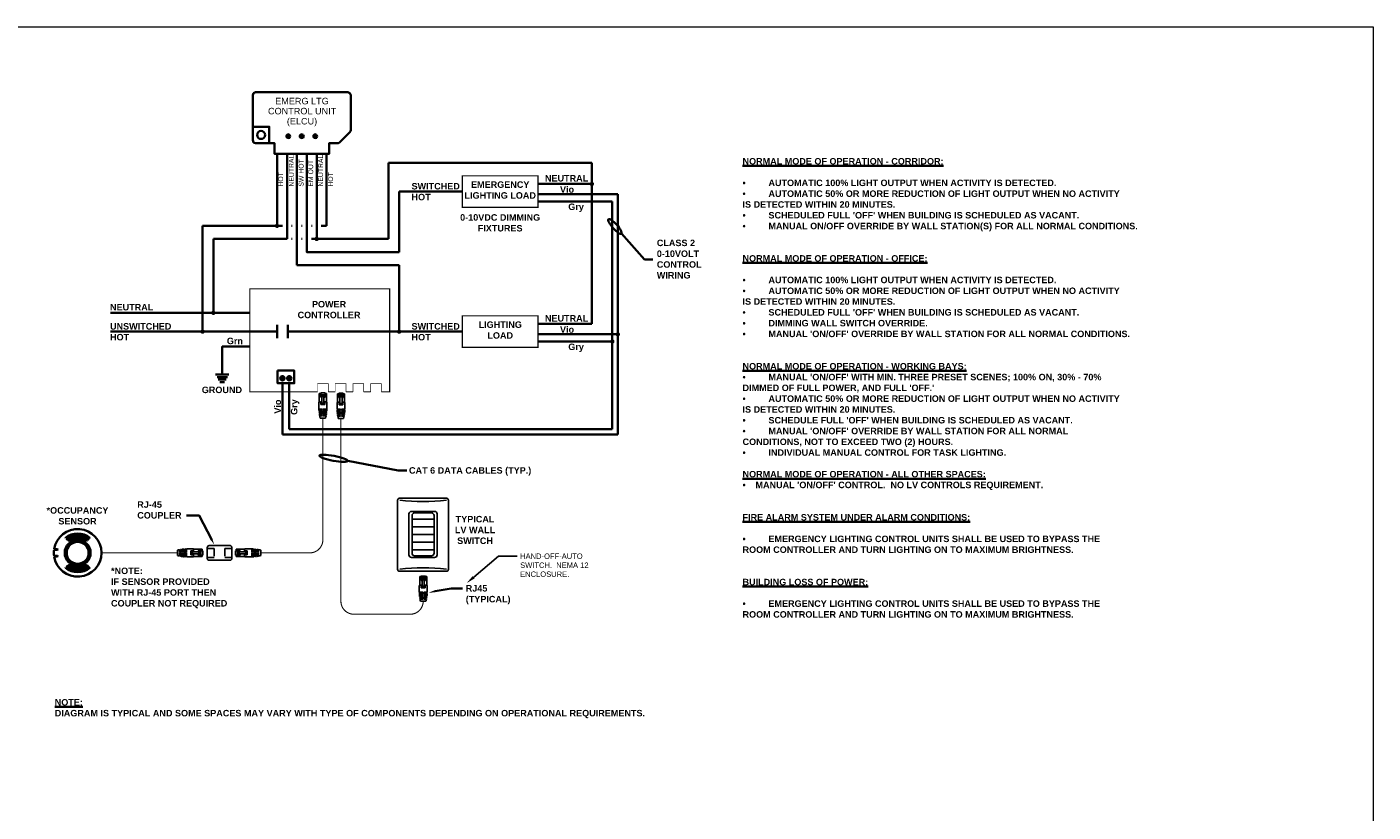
# Model space of a CAD drawing. Header units: inches. Extents: x 19474 to 23438, y 635 to 1835.
# Tile 9 of 14: x 22551 to 22568, y 1581 to 1591. Entities that reach past the tile are written whole.
import ezdxf
from ezdxf import colors
from ezdxf.entities.mleader import LeaderData, LeaderLine
from ezdxf.math import Vec2, Vec3

# ---------------------------------------------------------------- set-up
doc = ezdxf.new("R2010")
doc.units = ezdxf.units.IN
doc.header["$MEASUREMENT"] = 0
doc.linetypes.add('HIDDEN', pattern=[0.375, 0.25, -0.125])
for name, color, linetype, lineweight in [('E-DETL-GRPH', 7, 'Continuous', 35), ('E-LINE-SYMB', 7, 'Continuous', 25), ('G-ANNO-NOTE', 7, 'Continuous', 35)]:
    doc.layers.add(name, color=color, linetype=linetype, lineweight=lineweight)
doc.layers.add('E-NPLT', color=7, linetype='Continuous', lineweight=0, plot=False)
doc.layers.add('WATTSTOPPER', color=7, linetype='Continuous')
doc.layers.add('WS_DETAIL', color=7, linetype='Continuous')
doc.styles.add('Arial', font='arial.ttf', dxfattribs={"height": 0.125})
doc.styles.add('Arial-b', font='arialbd.ttf')
doc.styles.add('PDF Arial', font='arial.ttf')

# ---------------------------------------------------------------- blocks, each defined once
blk = doc.blocks.new('A$C756910A1')
at = {"layer": 'WS_DETAIL'}
for p, q in [((0, 6.56), (0, 3.73)), ((0.15, 6.6), (0.15, 10.17)), ((0.15, 10.17), (0.73, 10.17)), ((0.73, 9.92), (0.15, 9.92)), ((0.73, 10.43), (0.73, 8.56)), ((0.73, 10.43), (2.51, 10.43)), ((2.51, 9.66), (0.73, 9.66)), ((2.51, 9.06), (0.73, 9.06)), ((0.73, 8.74), (1.17, 8.74)), ((0.73, 8.56), (1.17, 8.56)), ((0.81, 6.7), (0.81, 5.55)), ((1.17, 6.17), (1.17, 9.06)), ((1.17, 8.85), (2.06, 8.85)), ((1.17, 6.17), (2.06, 6.17)), ((2.06, 6.17), (2.06, 9.06)), ((2.06, 8.74), (2.51, 8.74)), ((2.51, 8.56), (2.06, 8.56)), ((2.42, 6.7), (2.42, 5.55)), ((2.51, 10.43), (2.51, 8.56)), ((3.08, 10.17), (2.51, 10.17)), ((3.08, 9.92), (2.51, 9.92)), ((3.08, 6.6), (3.08, 10.17)), ((3.23, 6.56), (3.23, 3.73)), ((0, 3.73), (1.43, 3.73)), ((0, 3.51), (1.43, 3.51)), ((0.01, 3.29), (1.43, 3.29)), ((0.02, 3.06), (1.43, 3.06)), ((0.03, 2.84), (1.43, 2.84)), ((0.05, 2.62), (1.43, 2.62)), ((0.07, 2.4), (1.43, 2.4)), ((0.09, 2.18), (1.43, 2.18)), ((0.12, 1.96), (1.43, 1.96)), ((0.15, 1.74), (1.43, 1.74)), ((0.18, 1.52), (1.43, 1.52)), ((0.22, 1.3), (1.43, 1.3)), ((0.26, 1.08), (1.43, 1.08)), ((0.31, 0.86), (1.43, 0.86)), ((0.81, 5.55), (2.42, 5.55)), ((0.89, 3.73), (0.89, 3.51)), ((0.89, 3.29), (0.89, 3.06)), ((0.89, 2.84), (0.89, 2.62)), ((0.89, 2.4), (0.89, 2.18)), ((0.89, 1.96), (0.89, 1.74)), ((0.89, 1.52), (0.89, 1.3)), ((0.89, 1.08), (0.89, 0.86)), ((1.43, 3.51), (1.43, 3.73)), ((1.43, 3.06), (1.43, 3.29)), ((1.43, 2.62), (1.43, 2.84)), ((1.43, 2.18), (1.43, 2.4)), ((1.43, 1.74), (1.43, 1.96)), ((1.43, 1.3), (1.43, 1.52)), ((1.43, 0.86), (1.43, 1.08)), ((1.8, 3.73), (3.23, 3.73)), ((1.8, 3.51), (1.8, 3.73)), ((1.8, 3.51), (3.23, 3.51)), ((1.8, 3.29), (3.23, 3.29)), ((1.8, 3.06), (1.8, 3.29)), ((1.8, 3.06), (3.22, 3.06)), ((1.8, 2.84), (3.2, 2.84)), ((1.8, 2.62), (1.8, 2.84)), ((1.8, 2.62), (3.19, 2.62)), ((1.8, 2.4), (3.17, 2.4)), ((1.8, 2.18), (1.8, 2.4)), ((1.8, 2.18), (3.14, 2.18)), ((1.8, 1.96), (3.12, 1.96)), ((1.8, 1.74), (1.8, 1.96)), ((1.8, 1.74), (3.09, 1.74)), ((1.8, 1.52), (3.05, 1.52)), ((1.8, 1.3), (1.8, 1.52)), ((1.8, 1.3), (3.01, 1.3)), ((1.8, 1.08), (2.97, 1.08)), ((1.8, 0.86), (1.8, 1.08)), ((1.8, 0.86), (2.92, 0.86)), ((2.34, 3.73), (2.34, 3.51)), ((2.34, 3.29), (2.34, 3.06)), ((2.34, 2.84), (2.34, 2.62)), ((2.34, 2.4), (2.34, 2.18)), ((2.34, 1.96), (2.34, 1.74)), ((2.34, 1.52), (2.34, 1.3)), ((2.34, 1.08), (2.34, 0.86)), ((2.69, 0), (0.52, 0))]:
    blk.add_line(p, q, dxfattribs=at)
for centre, radius, start, end in [((1.62, -0.58), 7.33, 93.502, 102.7411), ((1.62, -0.58), 7.33, 77.2589, 86.498), ((13.49, 3.73), 13.49, 180.937, 181.8742), ((13.49, 3.73), 13.49, 182.8119, 183.7504), ((13.49, 3.73), 13.49, 184.6899, 185.6307), ((13.49, 3.73), 13.49, 186.573, 187.5171), ((13.49, 3.73), 13.49, 188.4632, 189.4117), ((13.49, 3.73), 13.49, 190.3627, 191.3167), ((13.49, 3.73), 13.49, 192.2739, 196.0379), ((-10.25, 3.73), 13.49, 343.9621, 347.7261), ((-10.25, 3.73), 13.49, 348.6833, 349.6373), ((-10.25, 3.73), 13.49, 350.5883, 351.5368), ((-10.25, 3.73), 13.49, 352.4829, 353.427), ((-10.25, 3.73), 13.49, 354.3693, 355.3101), ((-10.25, 3.73), 13.49, 356.2496, 357.1881), ((-10.25, 3.73), 13.49, 358.1258, 359.063)]:
    blk.add_arc(centre, radius, start, end, dxfattribs=at)
blk = doc.blocks.new('RJ45')
at = {"layer": 'WS_DETAIL', "xscale": 1.117448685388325, "yscale": 1.117448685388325, "zscale": 1.117448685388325}
blk.add_blockref('A$C756910A1', (59.47, 150.68), dxfattribs=at)
blk = doc.blocks.new('A$C2A821E27')
for p, q in [((1.27, 1.3), (2.43, 2.46)), ((3.84, 1.3), (5, 2.46))]:
    blk.add_line(p, q)
blk.add_lwpolyline([(0, 4.76), (6.27, 4.76), (6.27, 0), (0, 0)], close=True)
for centre in [(1.85, 1.88), (4.42, 1.88)]:
    blk.add_circle(centre, 0.82)
blk = doc.blocks.new('LMDM-1-1')
at = {"layer": 'E-LINE-SYMB'}
for p, q in [((-4.3, 20.45), (4.3, 20.45)), ((-4.3, 17.45), (4.3, 17.45)), ((-4.3, 14.45), (4.3, 14.45)), ((-4.3, 11.45), (4.3, 11.45)), ((-4.3, 8.45), (4.3, 8.45))]:
    blk.add_line(p, q, dxfattribs=at)
at = {"layer": 'WS_DETAIL'}
for p, q in [((-9.93, 0.81), (-9.93, 27.86)), ((-9.12, 28.68), (9.12, 28.68)), ((9.93, 27.86), (9.93, 0.81)), ((-5.5, 22.48), (-5.5, 6.42)), ((-4.5, 23.48), (4.5, 23.48)), ((-4.3, 7.06), (-4.3, 21.84)), ((-3.3, 22.84), (3.3, 22.84)), ((4.3, 21.84), (4.3, 7.06)), ((5.5, 22.48), (5.5, 6.42)), ((4.5, 5.42), (-4.5, 5.42)), ((-3.3, 6.06), (3.3, 6.06)), ((-9.12, 0), (9.12, 0))]:
    blk.add_line(p, q, dxfattribs=at)
for centre, radius, start, end in [((-9.12, 27.86), 0.814, 90, 180), ((0, 99.61), 72.33, 262.7571, 277.2429), ((9.12, 27.86), 0.814, 0, 90), ((-4.5, 22.48), 1, 90, 180), ((-3.3, 21.84), 1, 90, 180), ((3.3, 21.84), 1, 0, 90), ((4.5, 22.48), 1, 0, 90), ((-4.5, 6.42), 1, 180, 270), ((-3.3, 7.06), 1, 180, 270), ((3.3, 7.06), 1, 270, 0), ((4.5, 6.42), 1, 270, 0), ((-9.12, 0.81), 0.814, 180, 270), ((0, -70.94), 72.33, 82.7571, 97.2429), ((9.12, 0.81), 0.814, 270, 0)]:
    blk.add_arc(centre, radius, start, end, dxfattribs=at)
blk = doc.blocks.new('A$C6E7233CE')
at = {"layer": 'WATTSTOPPER', "color": 0, "linetype": 'HIDDEN'}
for p, q in [((0.61, 1.05), (0, 1.05)), ((0, 0.26), (0.61, 0.26)), ((0.61, 0.26), (0.61, 1.05)), ((1.58, 0.26), (1.58, 1.05)), ((1.58, 1.05), (2.18, 1.05)), ((2.18, 0.26), (1.58, 0.26))]:
    blk.add_line(p, q, dxfattribs=at)
at = {"layer": 'WATTSTOPPER', "color": 0}
for p, q in [((0, 0.26), (0, 1.05)), ((2.18, 0.26), (2.18, 1.05))]:
    blk.add_line(p, q, dxfattribs=at)
for points in [[(0, 1.05), (0, 1.14, -0.414214), (0.16, 1.3), (2.02, 1.3, -0.414214), (2.18, 1.14), (2.18, 1.05)], [(2.18, 0.26), (2.18, 0.16, -0.414214), (2.02, 0), (0.16, 0, -0.414214), (0, 0.16), (0, 0.26)]]:
    blk.add_lwpolyline(points, format="xyb", dxfattribs=at)
blk = doc.blocks.new('A$C017659A6')
for p, q in [((0, 0.245), (0.409, 0.245)), ((0.044, 0.16), (0.365, 0.16)), ((0.082, 0.085), (0.326, 0.085)), ((0.129, 0), (0.28, 0))]:
    blk.add_line(p, q)

msp = doc.modelspace()

# ---------------------------------------------------------------- linework, layer by layer
at = {"layer": 'E-DETL-GRPH'}
for p, q in [((22553.78, 1589.793), (22553.78, 1588.859)), ((22553.909, 1588.689), (22553.909, 1589.793)), ((22554.037, 1589.793), (22554.037, 1588.349)), ((22554.293, 1588.689), (22554.293, 1589.793)), ((22554.422, 1588.859), (22554.422, 1589.793)), ((22555.221, 1589.677), (22557.855, 1589.677)), ((22555.221, 1589.677), (22555.221, 1588.689)), ((22557.855, 1589.677), (22557.855, 1587.588)), ((22556.179, 1589.303), (22555.361, 1589.303)), ((22555.361, 1589.303), (22555.361, 1588.519)), ((22557.855, 1589.402), (22557.158, 1589.402)), ((22558.191, 1589.268), (22557.158, 1589.268)), ((22558.191, 1586.155), (22558.191, 1589.268)), ((22557.158, 1589.174), (22558.12, 1589.174)), ((22558.12, 1589.174), (22558.12, 1586.225)), ((22552.816, 1588.859), (22552.816, 1587.489)), ((22553.849, 1588.859), (22552.816, 1588.859)), ((22553.977, 1588.859), (22553.969, 1588.859)), ((22554.105, 1588.859), (22554.097, 1588.859)), ((22554.233, 1588.859), (22554.225, 1588.859)), ((22554.422, 1588.859), (22554.353, 1588.859)), ((22552.956, 1588.689), (22552.956, 1587.732)), ((22553.909, 1588.689), (22552.956, 1588.689)), ((22553.977, 1588.689), (22553.969, 1588.689)), ((22554.105, 1588.689), (22554.097, 1588.689)), ((22554.293, 1588.689), (22554.225, 1588.689)), ((22555.221, 1588.689), (22554.293, 1588.689)), ((22555.361, 1588.349), (22554.037, 1588.349)), ((22555.361, 1588.349), (22555.361, 1587.489)), ((22553.782, 1587.576), (22553.782, 1587.402)), ((22553.782, 1587.576), (22553.782, 1587.402)), ((22553.92, 1587.576), (22553.92, 1587.402)), ((22553.921, 1587.576), (22553.921, 1587.402)), ((22557.855, 1587.588), (22557.158, 1587.588)), ((22556.179, 1587.489), (22553.921, 1587.489)), ((22558.191, 1587.454), (22557.158, 1587.454)), ((22557.158, 1587.36), (22558.12, 1587.36)), ((22553.85, 1586.82), (22553.85, 1586.155)), ((22553.939, 1586.225), (22553.939, 1586.82)), ((22553.85, 1586.155), (22558.191, 1586.155)), ((22558.12, 1586.225), (22553.939, 1586.225)), ((22555.349, 1585.691), (22554.695, 1585.814)), ((22555.349, 1585.691), (22555.458, 1585.691)), ((22551.041, 1584.82), (22551.048, 1584.813)), ((22551.051, 1584.81), (22551.057, 1584.803)), ((22551.057, 1584.803), (22551.057, 1584.803)), ((22551.06, 1584.8), (22551.067, 1584.794)), ((22551.07, 1584.79), (22551.076, 1584.784)), ((22551.079, 1584.781), (22551.085, 1584.774)), ((22551.318, 1584.781), (22551.312, 1584.774)), ((22551.328, 1584.79), (22551.322, 1584.784)), ((22551.337, 1584.8), (22551.331, 1584.794)), ((22551.347, 1584.81), (22551.34, 1584.803)), ((22551.356, 1584.82), (22551.35, 1584.813)), ((22550.893, 1584.662), (22550.938, 1584.662)), ((22550.893, 1584.585), (22550.938, 1584.585)), ((22550.894, 1584.672), (22550.937, 1584.672)), ((22550.894, 1584.575), (22550.937, 1584.575)), ((22551.041, 1584.427), (22551.048, 1584.434)), ((22551.051, 1584.437), (22551.057, 1584.443)), ((22551.057, 1584.443), (22551.057, 1584.443)), ((22551.06, 1584.447), (22551.067, 1584.453)), ((22551.07, 1584.456), (22551.076, 1584.463)), ((22551.079, 1584.466), (22551.085, 1584.473)), ((22551.318, 1584.466), (22551.312, 1584.473)), ((22551.328, 1584.456), (22551.322, 1584.463)), ((22551.337, 1584.447), (22551.331, 1584.453)), ((22551.347, 1584.437), (22551.34, 1584.443)), ((22551.356, 1584.427), (22551.35, 1584.434))]:
    msp.add_line(p, q, dxfattribs=at)
for points in [[(22554.723, 1590.074), (22554.73, 1590.086), (22554.734, 1590.1), (22554.734, 1590.553), (22554.723, 1590.579), (22554.696, 1590.59), (22553.503, 1590.59), (22553.477, 1590.579), (22553.465, 1590.553), (22553.465, 1589.967), (22553.477, 1589.94), (22553.503, 1589.93), (22553.745, 1589.93), (22553.745, 1589.793), (22554.085, 1589.793), (22554.456, 1589.793), (22554.456, 1589.93), (22554.562, 1589.93), (22554.577, 1589.932), (22554.588, 1589.94)], [(22553.952, 1590.02), (22553.942, 1590), (22553.92, 1589.995), (22553.903, 1590.009), (22553.903, 1590.031), (22553.92, 1590.045), (22553.942, 1590.04)], [(22553.942, 1590.02), (22553.934, 1590.006), (22553.918, 1590.006), (22553.909, 1590.02), (22553.918, 1590.034), (22553.934, 1590.034)], [(22554.126, 1590.02), (22554.116, 1590), (22554.093, 1589.995), (22554.076, 1590.009), (22554.076, 1590.031), (22554.093, 1590.045), (22554.116, 1590.04)], [(22554.116, 1590.02), (22554.108, 1590.006), (22554.092, 1590.006), (22554.083, 1590.02), (22554.092, 1590.034), (22554.108, 1590.034)], [(22554.299, 1590.02), (22554.29, 1590), (22554.268, 1589.995), (22554.25, 1590.009), (22554.25, 1590.031), (22554.268, 1590.045), (22554.29, 1590.04)], [(22554.29, 1590.02), (22554.281, 1590.006), (22554.265, 1590.006), (22554.258, 1590.02), (22554.265, 1590.034), (22554.281, 1590.034)]]:
    msp.add_lwpolyline(points, close=True, dxfattribs=at)
for points in [[(22553.465, 1590.143), (22553.68, 1590.143), (22553.68, 1589.93)], [(22555.361, 1588.519), (22554.165, 1588.519), (22554.165, 1589.366), (22554.165, 1589.793)], [(22553.429, 1587.732), (22551.626, 1587.732)], [(22553.782, 1587.489), (22551.626, 1587.489)], [(22553.429, 1587.296), (22553.07, 1587.296), (22553.07, 1586.936)], [(22555.827, 1584.126), (22556.036, 1584.162), (22556.18, 1584.162)]]:
    msp.add_lwpolyline(points, dxfattribs=at)
at = {"layer": 'E-DETL-GRPH', "const_width": 0.014}
for points in [[(22556.179, 1589.099), (22557.158, 1589.099), (22557.158, 1589.507), (22556.179, 1589.507)], [(22556.179, 1587.285), (22557.158, 1587.285), (22557.158, 1587.693), (22556.179, 1587.693)]]:
    msp.add_lwpolyline(points, close=True, dxfattribs=at)
at = {"layer": 'E-DETL-GRPH', "const_width": 0.028}
for points in [[(22557.841, 1589.402, 1), (22557.869, 1589.402, 1)], [(22553.766, 1588.859, 1), (22553.794, 1588.859, 1)], [(22554.279, 1588.689, 1), (22554.307, 1588.689, 1)], [(22552.942, 1587.732, 1), (22552.97, 1587.732, 1)], [(22552.802, 1587.489, 1), (22552.83, 1587.489, 1)], [(22555.347, 1587.489, 1), (22555.375, 1587.489, 1)], [(22558.106, 1587.36, 1), (22558.134, 1587.36, 1)], [(22558.177, 1587.454, 1), (22558.205, 1587.454, 1)]]:
    msp.add_lwpolyline(points, format="xyb", close=True, dxfattribs=at)
at = {"layer": 'E-DETL-GRPH'}
for points, const_width in [([(22555.131, 1586.71), (22555.238, 1586.71), (22555.238, 1588.044), (22553.429, 1588.044), (22553.429, 1586.71), (22554.304, 1586.71)], 0.014), ([(22555.131, 1586.71), (22555.131, 1586.71), (22555.131, 1586.816), (22554.992, 1586.816), (22554.992, 1586.71), (22554.901, 1586.71), (22554.901, 1586.816), (22554.762, 1586.816), (22554.762, 1586.71), (22554.672, 1586.71), (22554.672, 1586.816), (22554.533, 1586.816), (22554.533, 1586.71), (22554.443, 1586.71), (22554.443, 1586.816), (22554.304, 1586.816), (22554.304, 1586.71), (22553.429, 1586.71)], 0.00701), ([(22554.443, 1586.71), (22554.533, 1586.71)], 0.014), ([(22554.533, 1586.71), (22554.443, 1586.71)], 0.00963), ([(22554.672, 1586.71), (22554.762, 1586.71)], 0.014), ([(22554.762, 1586.71), (22554.672, 1586.71)], 0.00963), ([(22554.901, 1586.71), (22554.992, 1586.71)], 0.014), ([(22554.992, 1586.71), (22554.901, 1586.71)], 0.00963), ([(22554.373, 1586.37), (22554.373, 1584.792)], 0.014), ([(22552.491, 1584.623), (22551.507, 1584.623)], 0.014)]:
    msp.add_lwpolyline(points, dxfattribs=dict(at, const_width=const_width))
at = {"layer": 'E-DETL-GRPH', "const_width": 0.014}
for points in [[(22554.607, 1586.366), (22554.607, 1583.996, 0.414214), (22554.775, 1583.828), (22555.504, 1583.828, 0.414214), (22555.672, 1583.996)], [(22554.373, 1584.792), (22554.373, 1584.792, -0.414214), (22554.205, 1584.623), (22553.569, 1584.623)]]:
    msp.add_lwpolyline(points, format="xyb", dxfattribs=at)
at = {"layer": 'E-DETL-GRPH'}
for centre, radius in [((22553.573, 1590.036), 0.052), ((22551.199, 1584.623), 0.168), ((22551.199, 1584.623), 0.152), ((22551.199, 1584.623), 0.142)]:
    msp.add_circle(centre, radius, dxfattribs=at)
for centre, radius, start, end in [((22551.199, 1584.623), 0.308, 188.9704, 171.0296), ((22551.199, 1584.614), 0.259, 52.5773, 127.4227), ((22551.199, 1584.614), 0.25, 52.857, 127.143), ((22551.199, 1584.614), 0.246, 53.0059, 126.9941), ((22551.199, 1584.613), 0.237, 53.3241, 126.6759), ((22551.199, 1584.613), 0.233, 53.4942, 126.5058), ((22551.199, 1584.613), 0.224, 53.8593, 126.1407), ((22551.199, 1584.613), 0.22, 54.0556, 125.9444), ((22551.199, 1584.612), 0.211, 54.4789, 125.5211), ((22551.199, 1584.612), 0.207, 54.7076, 125.2924), ((22551.199, 1584.611), 0.199, 55.2042, 124.7958), ((22551.199, 1584.623), 0.308, 172.7677, 187.2323), ((22550.936, 1584.667), 0.00505, 299.717, 74.9629), ((22550.936, 1584.58), 0.00505, 285.0371, 60.283), ((22551.199, 1584.633), 0.259, 232.5773, 307.4227), ((22551.199, 1584.633), 0.25, 232.857, 307.143), ((22551.199, 1584.633), 0.246, 233.0059, 306.9941), ((22551.199, 1584.634), 0.237, 233.3241, 306.6759), ((22551.199, 1584.634), 0.233, 233.4942, 306.5058), ((22551.199, 1584.634), 0.224, 233.8593, 306.1407), ((22551.199, 1584.634), 0.22, 234.0556, 305.9444), ((22551.199, 1584.635), 0.211, 234.4789, 305.5211), ((22551.199, 1584.635), 0.207, 234.7076, 305.2924), ((22551.199, 1584.636), 0.199, 235.2042, 304.7958)]:
    msp.add_arc(centre, radius, start, end, dxfattribs=at)
at = {"layer": 'E-DETL-GRPH', "extrusion": (0, 0, -1)}
msp.add_ellipse((22554.512, 1585.848), major_axis=(0.183, -0.034), ratio=0.168693, dxfattribs=at)
at = {"layer": 'E-DETL-GRPH'}
msp.add_solid([(22555.824, 1584.14), (22555.83, 1584.112), (22555.741, 1584.107)], dxfattribs=at)
at = {"layer": 'E-NPLT'}
msp.add_lwpolyline([(22538.141, 1591.436), (22567.968, 1591.436), (22567.968, 1571.095), (22538, 1571.095)], close=True, dxfattribs=at)
at = {"layer": 'G-ANNO-NOTE'}
for q in [(22558.238, 1588.758), (22558.646, 1588.425)]:
    msp.add_line((22558.537, 1588.425), q, dxfattribs=at)
msp.add_lwpolyline([(22552.935, 1584.791), (22552.774, 1585.105), (22552.608, 1585.105)], dxfattribs=at)
at = {"layer": 'G-ANNO-NOTE', "extrusion": (0, 0, -1)}
msp.add_ellipse((22558.154, 1588.851), major_axis=(0.0837, -0.0936), ratio=0.250824, dxfattribs=at)
at = {"layer": 'G-ANNO-NOTE'}
msp.add_solid([(22552.914, 1584.8), (22552.94, 1584.814), (22552.968, 1584.729)], dxfattribs=at)

# ---------------------------------------------------------------- block references
at = {"layer": 'E-DETL-GRPH'}
for name, p, xscale, yscale, zscale in [('A$C017659A6', (22552.985, 1586.833), 0.4165998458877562, 0.4165998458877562, 0.4165998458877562), ('A$C2A821E27', (22553.786, 1586.82), 0.03455555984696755, 0.03455555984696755, 0.03455555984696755), ('RJ45', (22552.655, 1582.144), 0.028042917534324, 0.028042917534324, 0.028042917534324), ('RJ45', (22552.889, 1582.14), 0.028042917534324, 0.028042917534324, 0.028042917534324), ('LMDM-1-1', (22555.67, 1584.384), 0.03309064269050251, 0.03309064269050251, 0.03309064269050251), ('RJ45', (22553.954, 1579.771), 0.028042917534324, 0.028042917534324, 0.028042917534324)]:
    msp.add_blockref(name, p, dxfattribs=dict(at, xscale=xscale, yscale=yscale, zscale=zscale))
for name, p, xscale, yscale, zscale, rotation in [('RJ45', (22548.264, 1586.342), 0.02805413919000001, 0.02805413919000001, 0.02805413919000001, 270), ('A$C6E7233CE', (22553.195, 1584.717), 0.1458823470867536, 0.1458823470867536, 0.1458823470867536, 180), ('RJ45', (22557.796, 1586.342), -0.02805413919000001, 0.02805413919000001, 0.02805413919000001, 90)]:
    msp.add_blockref(name, p, dxfattribs=dict(at, xscale=xscale, yscale=yscale, zscale=zscale, rotation=rotation))

# ---------------------------------------------------------------- texts
at = {"layer": 'G-ANNO-NOTE', "attachment_point": 7, "style": 'PDF Arial'}
for s, insert, char_height in [('EMERG LTG', (22553.756, 1590.432), 0.0843), ('CONTROL UNIT', (22553.663, 1590.302), 0.08433), ('(ELCU)', (22553.907, 1590.147), 0.0843)]:
    msp.add_mtext(s, dxfattribs=dict(at, insert=insert, char_height=char_height))
at = {"layer": 'G-ANNO-NOTE', "char_height": 0.0634, "attachment_point": 1, "rotation": 90, "style": 'PDF Arial'}
for s, insert in [('NEUTRAL', (22553.933, 1589.367)), ('SW HOT', (22554.06, 1589.367)), ('EM OUT', (22554.184, 1589.367)), ('NEUTRAL', (22554.312, 1589.367)), ('HOT', (22553.795, 1589.367)), ('HOT', (22554.441, 1589.367))]:
    msp.add_mtext(s, dxfattribs=dict(at, insert=insert))
at = {"layer": 'G-ANNO-NOTE', "style": 'Arial-b'}
for s, insert, char_height, width, attachment_point in [("{\\LNORMAL MODE OF OPERATION - CORRIDOR:\\P\\P\\pxi-2,l2,t2;{\\fSymbol|b1|i0|c2|p18;\\l·^I}}AUTOMATIC 100% LIGHT OUTPUT WHEN ACTIVITY IS DETECTED.\\P{\\fSymbol|b1|i0|c2|p18;·^I}AUTOMATIC 50% OR MORE REDUCTION OF LIGHT OUTPUT WHEN NO ACTIVITY IS DETECTED WITHIN 20 MINUTES.\\P{\\fSymbol|b1|i0|c2|p18;·^I}SCHEDULED FULL 'OFF' WHEN BUILDING IS SCHEDULED AS VACANT.  \\P{\\fSymbol|b1|i0|c2|p18;·^I}MANUAL ON/OFF OVERRIDE BY WALL STATION(S) FOR ALL NORMAL CONDITIONS.\\P\\pi0,l0,tz;\\P\\P{\\LNORMAL MODE OF OPERATION - OFFICE:\\P\\P\\pi-2,l2,t2;{\\fSymbol|b1|i0|c2|p18;\\l·^I}}AUTOMATIC 100% LIGHT OUTPUT WHEN ACTIVITY IS DETECTED.\\P{\\fSymbol|b1|i0|c2|p18;·^I}AUTOMATIC 50% OR MORE REDUCTION OF LIGHT OUTPUT WHEN NO ACTIVITY IS DETECTED WITHIN 20 MINUTES.\\P{\\fSymbol|b1|i0|c2|p18;·^I}SCHEDULED FULL 'OFF' WHEN BUILDING IS SCHEDULED AS VACANT. \\P{\\fSymbol|b1|i0|c2|p18;·^I}DIMMING WALL SWITCH OVERRIDE.\\P{\\fSymbol|b1|i0|c2|p18;·^I}MANUAL 'ON/OFF' OVERRIDE BY WALL STATION FOR ALL NORMAL CONDITIONS.\\P\\pi0,l0,tz;{\\L\\P\\PNORMAL MODE OF OPERATION - WORKING BAYS:\\P\\pi-2,l2,t2;{\\fSymbol|b1|i0|c2|p18;\\l·^I}}MANUAL 'ON/OFF' WITH MIN. THREE PRESET SCENES; 100% ON, 30% - 70% DIMMED OF FULL POWER, AND FULL 'OFF.'\\P{\\fSymbol|b1|i0|c2|p18;·^I}AUTOMATIC 50% OR MORE REDUCTION OF LIGHT OUTPUT WHEN NO ACTIVITY IS DETECTED WITHIN 20 MINUTES.\\P{\\fSymbol|b1|i0|c2|p18;·^I}SCHEDULE FULL 'OFF' WHEN BUILDING IS SCHEDULED AS VACANT.\\P{\\fSymbol|b1|i0|c2|p18;·^I}MANUAL 'ON/OFF' OVERRIDE BY WALL STATION FOR ALL NORMAL CONDITIONS, NOT TO EXCEED TWO (2) HOURS.\\P{\\fSymbol|b1|i0|c2|p18;·^I}INDIVIDUAL MANUAL CONTROL FOR TASK LIGHTING.\\P\\pi0,l0,tz;\\P{\\LNORMAL MODE OF OPERATION - ALL OTHER SPACES:}\\P\\pi-2,l2,t2;{\\fSymbol|b1|i0|c2|p18;·^I}MANUAL 'ON/OFF' CONTROL.  NO LV CONTROLS REQUIREMENT.\\P\\pi0,l0,tz;{\\L\\P\\PFIRE ALARM SYSTEM UNDER ALARM CONDITIONS:\\P\\P\\pi-2,l2,t2;{\\fSymbol|b1|i0|c2|p18;\\l·^I}}EMERGENCY LIGHTING CONTROL UNITS SHALL BE USED TO BYPASS THE ROOM CONTROLLER AND TURN LIGHTING ON TO MAXIMUM BRIGHTNESS.\\P\\pi0,l0,tz;{\\L\\P\\PBUILDING LOSS OF POWER:\\P\\P\\pi-2,l2,t2;{\\fSymbol|b1|i0|c2|p18;\\l·^I}}EMERGENCY LIGHTING CONTROL UNITS SHALL BE USED TO BYPASS THE ROOM CONTROLLER AND TURN LIGHTING ON TO MAXIMUM BRIGHTNESS.", (22559.806, 1589.737), 0.083827, 4.97688, 1), ('EMERGENCY\\PLIGHTING LOAD', (22556.669, 1589.435), 0.08395, 1.85784, 2), ('NEUTRAL', (22557.248, 1589.517), 0.0839, 0.89679, 1), ('SWITCHED\\PHOT', (22555.521, 1589.414), 0.0839, 0.89679, 1), ('Vio', (22557.443, 1589.372), 0.0839, 0.89679, 1), ('Gry', (22557.55, 1589.148), 0.0839, 0.89679, 1), ('0-10VDC DIMMING\\PFIXTURES', (22556.668, 1589.01), 0.08395, 1.85784, 2), ('CLASS 2\\P0-10VOLT\\PCONTROL \\PWIRING', (22558.696, 1588.68), 0.0839, 2.50948, 1), ('POWER\\PCONTROLLER', (22554.453, 1587.886), 0.0839, 0.8605, 2), ('NEUTRAL', (22551.618, 1587.847), 0.0839, 0.89679, 1), ('NEUTRAL', (22557.248, 1587.703), 0.0839, 0.89679, 1), ('UNSWITCHED\\PHOT', (22551.618, 1587.599), 0.0839, 0.89679, 1), ('SWITCHED\\PHOT', (22555.521, 1587.599), 0.0839, 0.89679, 1), ('LIGHTING\\PLOAD', (22556.669, 1587.621), 0.0839, 1.85784, 2), ('Vio', (22557.443, 1587.558), 0.0839, 0.89679, 1), ('Grn', (22553.13, 1587.41), 0.0839, 0.89679, 1), ('Gry', (22557.55, 1587.334), 0.0839, 0.89679, 1), ('GROUND', (22553.066, 1586.776), 0.0839, 0.89679, 2), ('\\PCAT 6 DATA CABLES (TYP.)', (22555.488, 1585.873), 0.08395, 1.58481, 1), ('\\pxql;RJ-45\\PCOUPLER', (22552.644, 1585.291), 0.08395, 0.67364, 3), ('*OCCUPANCY\\PSENSOR', (22551.197, 1585.215), 0.0839, 0.89679, 2), ('TYPICAL LV WALL SWITCH', (22556.343, 1585.102), 0.08395, 0.66472, 2), ('*NOTE:\\PIF SENSOR PROVIDED WITH RJ-45 PORT THEN COUPLER NOT REQUIRED', (22551.631, 1584.432), 0.08395, 1.50317, 1), ('\\pxql;RJ45\\P(TYPICAL)', (22556.966, 1584.206), 0.0839, 0.74307, 3), ('{\\LNOTE:}\\PDIAGRAM IS TYPICAL AND SOME SPACES MAY VARY WITH TYPE OF COMPONENTS DEPENDING ON OPERATIONAL REQUIREMENTS. ', (22550.902, 1582.729), 0.083945, 7.64701, 1)]:
    msp.add_mtext(s, dxfattribs=dict(at, insert=insert, char_height=char_height, width=width, attachment_point=attachment_point))
at = {"layer": 'G-ANNO-NOTE', "char_height": 0.0839, "attachment_point": 1, "rotation": 90, "style": 'Arial-b'}
for s, insert, width in [('Vio', (22553.747, 1586.427), 0.28243), ('Gry', (22553.959, 1586.41), 0.30008)]:
    msp.add_mtext(s, dxfattribs=dict(at, insert=insert, width=width))

# ---------------------------------------------------------------- leaders
at = {"layer": 'G-ANNO-NOTE'}
ml = msp.add_multileader_mtext('Standard', dxfattribs=at)
ml.set_content('\\A1;HAND-OFF-AUTO SWITCH.  NEMA 12 ENCLOSURE.', color=256, style='Arial')
ml.set_leader_properties()
ml.build(insert=Vec2(0, 0))
ml.multileader.update_dxf_attribs({"dogleg_length": 12, "arrow_head_size": 0.12})
ctx = ml.context
ctx.base_point, ctx.char_height, ctx.arrow_head_size, ctx.landing_gap_size, ctx.plane_origin = Vec3(22556.887, 1584.579), 0.07, 0.12, 0.04, Vec3(22556.525, 1584.271)
notes = []
notes.append((ctx, [(0, (1, 1, 0), (22556.647, 1584.579), (1, 0), 0.24, [(0, [(22556.234, 1584.23)], 0, [])])]))
ctx.mtext.insert, ctx.mtext.width, ctx.mtext.defined_height, ctx.mtext.flow_direction = Vec3(22556.927, 1584.615), 0.88828, 0.197, 5
for ctx, leaders in notes:
    for number, flags, end, landing, length, lines in leaders:
        leader = LeaderData()
        leader.index, (leader.has_last_leader_line, leader.has_dogleg_vector, leader.attachment_direction) = number, flags
        leader.last_leader_point, leader.dogleg_vector, leader.dogleg_length = Vec3(end), Vec3(landing), length
        for number, points, colour, breaks in lines:
            line = LeaderLine()
            line.index, line.vertices, line.color, line.breaks = number, Vec3.list(points), colors.encode_raw_color(colour), breaks
            leader.lines.append(line)
        ctx.leaders.append(leader)

doc.saveas('drawing.dxf')
